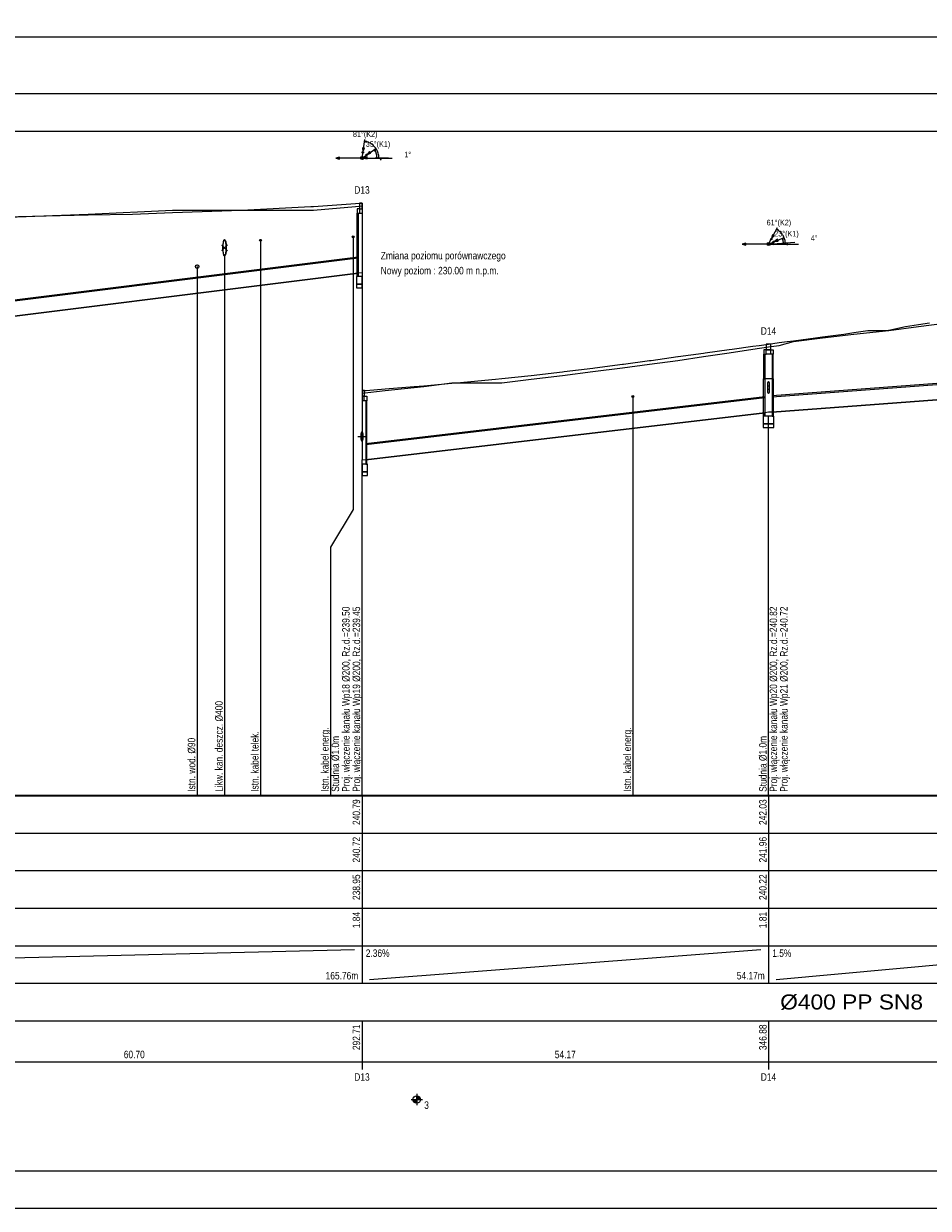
# Model space of a CAD drawing. Header units: metres. Extents: x 0 to 2625, y -705 to 306.
# Tile 20 of 34: x 869 to 1110, y -10 to 306. Entities that reach past the tile are written whole.
import ezdxf
from ezdxf.enums import TextEntityAlignment as Align

# ---------------------------------------------------------------- set-up
doc = ezdxf.new("R2010")
doc.units = ezdxf.units.M
doc.header["$LTSCALE"] = 0.2
doc.layers.get('0').update_dxf_attribs({"color": 250, "linetype": 'CONTINUOUS'})
doc.layers.get('Defpoints').update_dxf_attribs({"linetype": 'CONTINUOUS'})
for name, color, linetype in [('Liczby', 7, 'CONTINUOUS'), ('Linie_opisowe', 7, 'CONTINUOUS'), ('Linie_tabeli', 7, 'CONTINUOUS'), ('Odcinki', 7, 'CONTINUOUS'), ('Opis_PZ', 7, 'CONTINUOUS'), ('Opis_uzbr_n', 7, 'CONTINUOUS'), ('Opis_wl', 7, 'CONTINUOUS'), ('Osie', 7, 'CONTINUOUS'), ('Teren_istn', 3, 'CONTINUOUS'), ('Teren_proj', 2, 'CONTINUOUS'), ('Uzbr_podz', 7, 'CONTINUOUS'), ('warstwa_nr_0', 8, 'CONTINUOUS'), ('Wezly', 7, 'CONTINUOUS'), ('Wymiary', 7, 'CONTINUOUS')]:
    doc.layers.add(name, color=color, linetype=linetype)
doc.styles.get("Standard").update_dxf_attribs({"font": 'arial.ttf'})
doc.dimstyles.new('ISO-25', dxfattribs={"dimtxt": 2.5, "dimasz": 2.5, "dimexe": 1.25, "dimexo": 0.625, "dimtad": 1, "dimdec": 4, "dimdsep": 46, "dimtxsty": 'Standard', "dimcen": 2.5, "dimadec": 0, "dimazin": 0, "dimtfac": 1, "dimtdec": 4, "dimtmove": 0, "dimatfit": 3, "dimfxl": 1, "dimtolj": 1, "dimtzin": 0, "dimarcsym": 0})

# ---------------------------------------------------------------- blocks, each defined once
blk = doc.blocks.new('*D3')
at = {"color": 0, "lineweight": -2, "transparency": 16777216}
for p, q in [((0, 287.62), (0, 303.44)), ((2625.3, 287.62), (2625.3, 303.44)), ((2.5, 302.19), (2622.8, 302.19))]:
    blk.add_line(p, q, dxfattribs=at)
at = {"color": 0, "transparency": 16777216}
for points in [[(2.5, 302.61), (2.5, 301.77), (0, 302.19)], [(2622.8, 302.61), (2622.8, 301.77), (2625.3, 302.19)]]:
    blk.add_solid(points, dxfattribs=at)
at = {"layer": 'Defpoints', "color": 0, "transparency": 16777216}
for p in [(2625.3, 302.19), (0, 287), (2625.3, 287)]:
    blk.add_point(p, dxfattribs=at)
at = {"color": 0, "transparency": 16777216, "insert": (1312.65, 304.09), "char_height": 2.5, "attachment_point": 5}
blk.add_mtext('\\A1;2625.2962', dxfattribs=at)

msp = doc.modelspace()

# ---------------------------------------------------------------- linework, layer by layer
at = {"layer": 'Liczby'}
for p, q in [((971.9226, 19), (974.9226, 19)), ((972.425, 18.9302), (974.4202, 19.0698)), ((972.4323, 18.8608), (974.4129, 19.1392)), ((972.4445, 18.7921), (974.4007, 19.2079)), ((972.4613, 18.7244), (974.3839, 19.2756)), ((972.4829, 18.658), (974.3623, 19.342)), ((972.5091, 18.5933), (974.3361, 19.4067)), ((972.5397, 18.5305), (974.3055, 19.4695)), ((972.5746, 18.4701), (974.2706, 19.5299)), ((972.6136, 18.4122), (974.2316, 19.5878)), ((972.6566, 18.3572), (974.1886, 19.6428)), ((972.7033, 18.3053), (974.1419, 19.6947)), ((972.7535, 18.2569), (974.0917, 19.7431)), ((972.8069, 18.212), (974.0383, 19.788)), ((972.8634, 18.171), (973.9818, 19.829)), ((972.9226, 18.134), (973.9226, 19.866)), ((972.9842, 18.1012), (973.861, 19.8988)), ((973.048, 18.0728), (973.7972, 19.9272)), ((973.1136, 18.0489), (973.7316, 19.9511)), ((973.1807, 18.0297), (973.6645, 19.9703)), ((973.249, 18.0152), (973.5962, 19.9848)), ((973.3181, 18.0055), (973.5271, 19.9945)), ((973.3877, 18.0006), (973.4575, 19.9994)), ((973.4226, 20.5), (973.4226, 17.5))]:
    msp.add_line(p, q, dxfattribs=at)
msp.add_circle((973.4226, 19), 1, dxfattribs=at)
at = {"layer": 'Linie_opisowe'}
for p, q in [((931.7616, 248), (931.7616, 100)), ((922.2016, 244), (922.2016, 100)), ((914.9016, 241), (914.9016, 100)), ((1031.0416, 206.389), (1031.0416, 100))]:
    msp.add_line(p, q, dxfattribs=at)
msp.add_lwpolyline([(956.4616, 248.941), (956.4616, 176.24), (950.4378, 166.24), (950.4378, 100)], dxfattribs=at)
at = {"layer": 'Linie_tabeli'}
for p, q in [((958.8378, 100), (958.8378, 90)), ((1067.1823, 100), (1067.1823, 90)), ((373.4226, 90), (1558.0858, 90)), ((958.8378, 90), (958.8378, 60)), ((1067.1823, 90), (1067.1823, 60)), ((373.4226, 80), (1558.0858, 80)), ((373.4226, 70), (1558.0858, 70)), ((373.4226, 60), (1558.0858, 60)), ((958.8378, 60), (958.8378, 50)), ((1067.1823, 60), (1067.1823, 50)), ((629.3177, 51), (956.8378, 59)), ((960.8378, 51), (1065.1823, 59)), ((1069.1823, 51), (1157.329, 59)), ((373.4226, 50), (1558.0858, 50)), ((373.4226, 40), (1558.0858, 40)), ((958.8378, 40), (958.8378, 27)), ((1067.1823, 40), (1067.1823, 27)), ((373.4226, 29), (1558.0858, 29))]:
    msp.add_line(p, q, dxfattribs=at)
msp.add_lwpolyline([(30, 0), (2615.2962, 0), (2615.2962, 277), (30, 277)], close=True, dxfattribs=at)
for points in [[(1067.1823, 100), (1067.1823, 201.1195)], [(958.8378, 100), (958.8378, 188.3278)]]:
    msp.add_lwpolyline(points, dxfattribs=at)
msp.add_lwpolyline([(373.4226, 100, 0.5, 0.5, 0), (1558.0858, 100, 0.5, 0.5, 0)], format="xyseb", dxfattribs=at)
at = {"layer": 'Odcinki'}
for points in [[(838.4387, 228.4029), (957.8378, 243.3278), (957.8378, 243.5278), (838.4387, 228.6029)], [(838.4387, 224.4029), (957.8378, 239.3278), (957.8378, 239.1278), (838.4387, 224.2029)], [(1068.1823, 206.3125), (1158.329, 213.0735), (1158.329, 213.2735), (1068.1823, 206.5125)], [(1068.1823, 202.3125), (1158.329, 209.0735), (1158.329, 208.8735), (1068.1823, 202.1125)], [(959.8378, 193.5708), (1066.1823, 206.1195), (1066.1823, 206.3195), (959.8378, 193.7708)], [(959.8378, 189.5708), (1066.1823, 202.1195), (1066.1823, 201.9195), (959.8378, 189.3708)]]:
    msp.add_lwpolyline(points, close=True, dxfattribs=at)
at = {"layer": 'Opis_wl'}
for centre, major_axis in [((1067.1823, 209.2375), (0, -1.1)), ((1067.1823, 208.2375), (0, -1.1)), ((1067.1823, 209.2375), (0, -1)), ((1067.1823, 208.2375), (0, -1)), ((958.8378, 195.9528), (0, -1.1)), ((958.8378, 195.4528), (0, -1.1)), ((958.8378, 195.9528), (0, -1)), ((958.8378, 195.4528), (0, -1))]:
    msp.add_ellipse(centre, major_axis=major_axis, ratio=0.2, dxfattribs=at)
at = {"layer": 'Osie'}
for p, q in [((958.8378, 269.9251), (966.8378, 269.9251)), ((1067.1823, 247), (1075.1823, 247))]:
    msp.add_line(p, q, dxfattribs=at)
at = {"layer": 'Teren_istn'}
msp.add_lwpolyline([(859.7662, 254), (885.8348, 255), (908.3352, 256), (945.9453, 256), (957.1241, 257), (958.8378, 257.2168), (958.8378, 207.2168), (965.0287, 208), (975.2957, 209), (982.8229, 210), (996.1306, 210), (1003.8829, 211), (1012.2579, 212), (1020.3758, 213), (1028.2477, 214), (1035.4247, 215), (1042.9809, 216), (1049.8864, 217), (1056.6656, 218), (1063.0196, 219), (1067.1823, 219.5942), (1070.0251, 220), (1073.8408, 221), (1081.5406, 222), (1089.9267, 223), (1099.228, 224), (1107.1904, 225), (1114.8127, 226)], dxfattribs=at)
at = {"layer": 'Teren_proj'}
msp.add_lwpolyline([(859.7662, 254.1957), (885.8348, 254.7489), (897.6698, 255), (908.3352, 255.3667), (926.7538, 256), (945.2081, 257), (945.9453, 257.05), (957.1241, 257.8088), (958.8378, 257.9251), (958.8378, 207.9251), (959.9408, 208), (965.0287, 208.3965), (972.7719, 209), (975.2957, 209.2222), (982.8229, 209.885), (984.1288, 210), (994.4324, 211), (996.1306, 211.1788), (1003.8829, 211.995), (1003.9302, 212), (1012.2579, 212.9469), (1012.7245, 213), (1020.3758, 213.9377), (1020.8842, 214), (1028.2477, 214.9607), (1028.5485, 215), (1035.4247, 215.9393), (1035.8694, 216), (1042.9809, 216.9872), (1043.073, 217), (1049.8864, 217.9463), (1050.2732, 218), (1056.6656, 218.8876), (1057.4753, 219), (1063.0196, 219.7695), (1064.6807, 220), (1067.1823, 220.3358), (1070.0251, 220.7174), (1072.1306, 221), (1073.8408, 221.2254), (1079.7177, 222), (1081.5406, 222.2428), (1087.2248, 223), (1089.9267, 223.418), (1093.6885, 224), (1099.0824, 224), (1099.228, 224.0315), (1103.7073, 225), (1107.1904, 225.548), (1110.0632, 226)], dxfattribs=at)
at = {"layer": 'Uzbr_podz'}
for points in [[(921.4016, 245.2, 0.3, 0.3, 0), (923.0016, 246.8, 0.3, 0.3, 0)], [(921.4016, 246.8, 0.3, 0.3, 0), (923.0016, 245.2, 0.3, 0.3, 0)]]:
    msp.add_lwpolyline(points, format="xyseb", dxfattribs=at)
for centre, radius in [((931.7616, 248), 0.25), ((956.4616, 248.941), 0.25), ((914.9016, 241), 0.4725), ((914.9016, 241), 0.45), ((1031.0416, 206.389), 0.25)]:
    msp.add_circle(centre, radius, dxfattribs=at)
for major_axis in [(0, -2.2), (0, -2)]:
    msp.add_ellipse((922.2016, 246), major_axis=major_axis, ratio=0.2, dxfattribs=at)
at = {"layer": 'warstwa_nr_0'}
msp.add_lwpolyline([(0, -10), (2625.2962, -10), (2625.2962, 287), (0, 287)], close=True, dxfattribs=at)
at = {"layer": 'Wezly'}
for p, q in [((958.2378, 256.4251), (958.8378, 256.4251)), ((958.2378, 255.2251), (958.8378, 255.2251)), ((1067.7823, 218.8358), (1066.5823, 218.8358)), ((1067.7823, 217.6358), (1066.5823, 217.6358)), ((1068.3023, 211.0358), (1066.0623, 211.0358)), ((959.4378, 206.4251), (958.8378, 206.4251)), ((959.4378, 205.2251), (958.8378, 205.2251)), ((959.9578, 195.6251), (957.7178, 195.6251))]:
    msp.add_line(p, q, dxfattribs=at)
for points in [[(958.2378, 256.4251), (957.5878, 256.4251), (957.5878, 255.2251), (958.2378, 255.2251)], [(958.2138, 256.4251), (958.8378, 256.4251), (958.8378, 257.9251), (958.2138, 257.9251)], [(957.8378, 245.6251), (957.5878, 245.6251), (957.5878, 255.2251), (957.8378, 255.2251)], [(957.8378, 238.3278), (957.5178, 238.3278), (957.5178, 245.6251), (957.8378, 245.6251)], [(957.3978, 236.3278), (958.8378, 236.3278), (958.8378, 238.3278), (957.3978, 238.3278)], [(958.8378, 238.3278), (957.8378, 238.3278), (957.8378, 239.3278), (958.8378, 239.4528)], [(957.3978, 235.3278), (958.8378, 235.3278), (958.8378, 236.3278), (957.3978, 236.3278)], [(1066.5823, 218.8358), (1065.9323, 218.8358), (1065.9323, 217.6358), (1066.5823, 217.6358)], [(1066.5583, 218.8358), (1067.8063, 218.8358), (1067.8063, 220.3358), (1066.5583, 220.3358)], [(1067.7823, 218.8358), (1068.4323, 218.8358), (1068.4323, 217.6358), (1067.7823, 217.6358)], [(1066.1823, 211.0358), (1065.9323, 211.0358), (1065.9323, 217.6358), (1066.1823, 217.6358)], [(1068.1823, 211.0358), (1068.4323, 211.0358), (1068.4323, 217.6358), (1068.1823, 217.6358)], [(1066.1823, 201.1195), (1065.8623, 201.1195), (1065.8623, 211.0358), (1066.1823, 211.0358)], [(1068.1823, 201.1195), (1068.5023, 201.1195), (1068.5023, 211.0358), (1068.1823, 211.0358)], [(958.8378, 206.4251), (959.4618, 206.4251), (959.4618, 207.9251), (958.8378, 207.9251)], [(959.4378, 206.4251), (960.0878, 206.4251), (960.0878, 205.2251), (959.4378, 205.2251)], [(959.8378, 195.6251), (960.0878, 195.6251), (960.0878, 205.2251), (959.8378, 205.2251)], [(1067.1823, 201.1195), (1066.1823, 201.1195), (1066.1823, 202.1195), (1067.1823, 202.2375), (1068.1823, 202.3125), (1068.1823, 201.1195)], [(1065.7423, 199.1195), (1068.6223, 199.1195), (1068.6223, 201.1195), (1065.7423, 201.1195)], [(1065.7423, 198.1195), (1068.6223, 198.1195), (1068.6223, 199.1195), (1065.7423, 199.1195)], [(959.8378, 188.3278), (960.1578, 188.3278), (960.1578, 195.6251), (959.8378, 195.6251)], [(958.8378, 189.4528), (959.8378, 189.5708), (959.8378, 188.3278), (958.8378, 188.3278)], [(958.8378, 186.3278), (960.2778, 186.3278), (960.2778, 188.3278), (958.8378, 188.3278)], [(958.8378, 185.3278), (960.2778, 185.3278), (960.2778, 186.3278), (958.8378, 186.3278)]]:
    msp.add_lwpolyline(points, close=True, dxfattribs=at)
at = {"layer": 'Wezly', "color": 5}
msp.add_lwpolyline([(958.8378, 238.3278), (958.8378, 189.4528)], dxfattribs=at)
at = {"layer": 'Wymiary'}
for p, q in [((958.8378, 269.9251), (959.5849, 274.869)), ((958.8378, 269.9251), (962.5257, 272.5039)), ((958.8378, 269.9251), (951.8378, 269.9251)), ((958.8378, 269.9251), (965.837, 270.0328)), ((1067.1823, 247), (1069.6163, 251.3675)), ((1067.1823, 247), (1060.1823, 247)), ((1067.1823, 247), (1071.3283, 248.7495)), ((1067.1823, 247), (1074.1656, 247.4827))]:
    msp.add_line(p, q, dxfattribs=at)
for points in [[(959.0918, 271.606), (959.4921, 272.5225), (958.9803, 272.5998)], [(959.5102, 274.3746), (959.9684, 274.1745), (960.0071, 274.4304)], [(960.231, 270.8993), (961.1709, 271.2407), (960.8743, 271.665)], [(962.1159, 272.2174), (962.2866, 271.7474), (962.4987, 271.8957)], [(951.8378, 269.9251), (952.8037, 269.6663), (952.8037, 270.184)], [(959.2378, 269.9313), (960.2076, 269.6874), (960.1996, 270.2049)], [(963.8372, 270.0021), (963.7153, 269.5172), (963.9741, 269.5212)], [(1068.0099, 248.485), (1068.7062, 249.2027), (1068.254, 249.4547)], [(1069.3729, 250.9308), (1069.7318, 250.5826), (1069.8578, 250.8087)], [(1060.1823, 247), (1061.1482, 246.7412), (1061.1482, 247.2588)], [(1067.5813, 247.0276), (1068.5628, 246.836), (1068.5271, 247.3524)], [(1068.7486, 247.6609), (1069.7391, 247.798), (1069.5379, 248.2749)], [(1070.8676, 248.5551), (1070.9362, 248.0598), (1071.1746, 248.1604)], [(1072.1704, 247.3448), (1072.0746, 246.8541), (1072.3328, 246.8719)]]:
    msp.add_lwpolyline(points, close=True, dxfattribs=at)
for points in [[(963.3378, 269.9251), (963.3265, 270.2445), (963.2925, 270.5624), (963.236, 270.8769), (963.1574, 271.1867), (963.0569, 271.4901), (962.9352, 271.7857), (962.7928, 272.0718), (962.6304, 272.3471), (962.449, 272.6102), (962.2493, 272.8598), (962.0324, 273.0945), (961.7993, 273.3133), (961.5514, 273.5149), (961.2897, 273.6985), (961.0157, 273.863), (960.7307, 274.0077), (960.4361, 274.1317), (960.1335, 274.2346), (959.8244, 274.3157), (959.5102, 274.3746)], [(962.8378, 269.9251), (962.836, 270.0472), (962.8304, 270.1691), (962.8211, 270.2908), (962.8081, 270.4121), (962.7914, 270.533), (962.771, 270.6533), (962.7469, 270.773), (962.7193, 270.8918), (962.688, 271.0098), (962.6531, 271.1267), (962.6146, 271.2426), (962.5727, 271.3572), (962.5273, 271.4705), (962.4784, 271.5823), (962.4262, 271.6926), (962.3706, 271.8012), (962.3117, 271.9081), (962.2496, 272.0132), (962.1843, 272.1163), (962.1159, 272.2174)], [(1071.6823, 247), (1071.6759, 247.2389), (1071.6569, 247.4772), (1071.6253, 247.7141), (1071.5811, 247.9489), (1071.5245, 248.1812), (1071.4557, 248.41), (1071.3748, 248.6349), (1071.2821, 248.8552), (1071.1778, 249.0703), (1071.0622, 249.2795), (1070.9357, 249.4823), (1070.7987, 249.678), (1070.6514, 249.8663), (1070.4943, 250.0464), (1070.3279, 250.218), (1070.1526, 250.3804), (1069.9689, 250.5334), (1069.7774, 250.6763), (1069.5785, 250.8089), (1069.3729, 250.9308)], [(1071.1823, 247), (1071.1791, 247.1597), (1071.1695, 247.3191), (1071.1536, 247.478), (1071.1314, 247.6362), (1071.1028, 247.7933), (1071.068, 247.9492), (1071.0271, 248.1035), (1070.9799, 248.2561), (1070.9268, 248.4067), (1070.8676, 248.5551)]]:
    msp.add_lwpolyline(points, dxfattribs=at)
for centre, radius in [((959.062, 271.4083), 0.2), ((958.8378, 269.9251), 0.4), ((960.0671, 270.7847), 0.2), ((1067.1823, 247), 0.4), ((1067.9125, 248.3103), 0.2), ((1068.5643, 247.5832), 0.2)]:
    msp.add_circle(centre, radius, dxfattribs=at)

# ---------------------------------------------------------------- texts
at = {"layer": 'Liczby', "width": 0.8}
for s, height, p in [('81%%D(K2)', 1.5, (959.6895, 275.5611)), ('35%%D(K1)', 1.5, (963.0993, 272.905)), ('1%%D', 1.5, (971.0364, 270.1128)), ('D13', 2, (958.8378, 260.4251)), ('61%%D(K2)', 1.5, (1069.9571, 251.979)), ('23%%D(K1)', 1.5, (1071.9732, 249.0216)), ('4%%D', 1.5, (1079.3532, 247.8413)), ('D14', 2, (1067.1823, 222.8358)), ('60.70', 2, (898.1383, 30)), ('54.17', 2, (1013.0101, 30)), ('D13', 2, (958.8378, 24)), ('D14', 2, (1067.1823, 24))]:
    msp.add_text(s, height=height, dxfattribs=at).set_placement(p, align=Align.CENTER)
for s, p in [('240.79', (958.3378, 99)), ('242.03', (1066.6823, 99)), ('240.72', (958.3378, 89)), ('241.96', (1066.6823, 89)), ('238.95', (958.3378, 79)), ('240.22', (1066.6823, 79)), ('1.84', (958.3378, 69)), ('1.81', (1066.6823, 69)), ('292.71', (958.3378, 39)), ('346.88', (1066.6823, 39))]:
    msp.add_text(s, height=2, rotation=90, dxfattribs=at).set_placement(p, align=Align.RIGHT)
for s, p in [('2.36%', (959.8378, 57)), ('1.5%', (1068.1823, 57)), ('3', (975.4226, 16.5))]:
    msp.add_text(s, height=2, dxfattribs=at).set_placement(p)
for s, p in [('165.76m', (957.8378, 51)), ('54.17m', (1066.1823, 51))]:
    msp.add_text(s, height=2, dxfattribs=at).set_placement(p, align=Align.RIGHT)
at = {"layer": 'Liczby', "width": 1.084491}
msp.add_text('%%C400 PP SN8    ', height=4, dxfattribs=at).set_placement((1070.3017, 43), (1115.1017, 43), align=Align.FIT)
at = {"layer": 'Linie_tabeli', "width": 0.8}
for s, p in [('Zmiana poziomu porównawczego', (963.8378, 242.9251)), ('Nowy poziom : 230.00 m n.p.m.', (963.8378, 238.9251))]:
    msp.add_text(s, height=2, dxfattribs=at).set_placement(p)
at = {"layer": 'Opis_PZ', "width": 0.8}
for p in [(952.7378, 101), (1066.6823, 101)]:
    msp.add_text('Studnia %%C1.0m', height=2, rotation=90, dxfattribs=at).set_placement(p)
at = {"layer": 'Opis_uzbr_n', "width": 0.8}
for s, p in [('Likw. kan. deszcz. %%C400', (921.7016, 101)), ('Istn. kabel telek.', (931.2616, 101)), ('Istn. kabel energ.', (949.9378, 101)), ('Istn. kabel energ.', (1030.5416, 101)), ('Istn. wod. %%C90', (914.4016, 101))]:
    msp.add_text(s, height=2, rotation=90, dxfattribs=at).set_placement(p)
at = {"layer": 'Opis_wl', "width": 0.8}
for s, p in [('Proj. włączenie kanału Wp18 %%C200, Rz.d.=239.50', (955.5378, 101)), ('Proj. włączenie kanału Wp19 %%C200, Rz.d.=239.45', (958.3378, 101)), ('Proj. włączenie kanału Wp20 %%C200, Rz.d.=240.82', (1069.4823, 101)), ('Proj. włączenie kanału Wp21 %%C200, Rz.d.=240.72', (1072.2823, 101))]:
    msp.add_text(s, height=2, rotation=90, dxfattribs=at).set_placement(p)

# ---------------------------------------------------------------- dimensions: what is measured, and where the dimension line sits
dim = msp.add_linear_dim(base=(2625.2962, 302.18872), p1=(0, 287), p2=(2625.2962, 287), dimstyle='ISO-25')
dim.commit()
dim.dimension.update_dxf_attribs({"geometry": '*D3', "text_midpoint": (1312.6481, 304.09015)})

doc.saveas('drawing.dxf')
